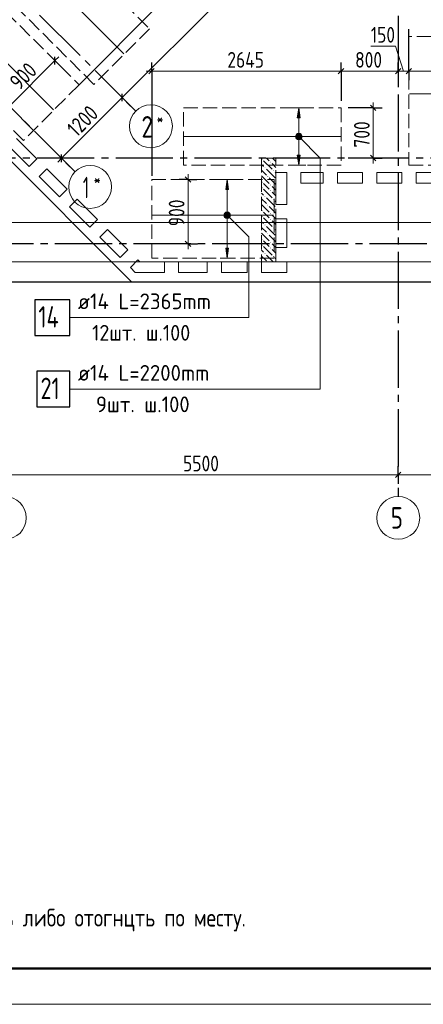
# Model space of a CAD drawing. Header units: millimetres. Extents: x 0 to 43617, y 0 to 59400.
# Tile 6 of 30: x 16532 to 22174, y 0 to 13764. Entities that reach past the tile are written whole.
import ezdxf

# ---------------------------------------------------------------- set-up
doc = ezdxf.new("R2010")
doc.units = ezdxf.units.MM
doc.linetypes.add('______2', pattern=[270, 200, -70])
doc.linetypes.add('______5', pattern=[1100, 800, -100, 100, -100])
for name, color, linetype, lineweight in [('Standard', 7, 'Continuous', 25), ('ДОП Верх по Х', 7, 'Continuous', 25), ('ЖБ Пилон', 180, 'Continuous', 25), ('Оси', 40, '______5', 18), ('Позиционная метка номер позиции', 7, 'Continuous', 13), ('Примечания', 7, 'Continuous', 25)]:
    doc.layers.add(name, color=color, linetype=linetype, lineweight=lineweight)
doc.layers.add('ЖБ Перекрытие верхний уровень', color=7, linetype='Continuous', lineweight=25, true_color=0xe0e0ff)
doc.styles.add('GOST 2.304-81', font='txt')
doc.styles.add('ISOCPEUR', font='txt')

msp = doc.modelspace()

# ---------------------------------------------------------------- hatches: boundary and pattern name
at = {"layer": 'ДОП Верх по Х', "linetype": 'Continuous', "lineweight": 13, "transparency": 33554687}
for points in [[(20453, 12390), (20433, 12530), (20413, 12390)], [(20395, 12130), (20470, 12130), (20465, 12149)], [(20395, 12130), (20465, 12149), (20401, 12149)], [(20401, 12111), (20470, 12130), (20395, 12130)], [(20401, 12149), (20465, 12149), (20452, 12162)], [(20401, 12149), (20452, 12162), (20414, 12162)], [(20401, 12111), (20465, 12111), (20470, 12130)], [(20414, 12162), (20452, 12162), (20433, 12168)], [(20414, 12098), (20465, 12111), (20401, 12111)], [(20414, 12098), (20452, 12098), (20465, 12111)], [(20452, 12098), (20414, 12098), (20433, 12093)], [(19453, 11390), (19433, 11530), (19413, 11390)], [(19395, 11030), (19470, 11030), (19465, 11049)], [(19395, 11030), (19465, 11049), (19401, 11049)], [(19401, 11011), (19470, 11030), (19395, 11030)], [(19401, 11049), (19465, 11049), (19452, 11062)], [(19401, 11049), (19452, 11062), (19414, 11062)], [(19401, 11011), (19465, 11011), (19470, 11030)], [(19414, 11062), (19452, 11062), (19433, 11068)], [(19414, 10998), (19465, 11011), (19401, 11011)], [(19414, 10998), (19452, 10998), (19465, 11011)], [(19452, 10998), (19414, 10998), (19433, 10993)]]:
    msp.add_hatch(color=7, dxfattribs=at).paths.add_polyline_path(points)
for points in [[(20453, 11870), (20433, 11730), (20413, 11870)], [(19453, 10570), (19433, 10430), (19413, 10570)]]:
    msp.add_hatch(color=7, dxfattribs=at).paths.add_polyline_path(points, flags=16)
at = {"layer": 'ЖБ Пилон', "linetype": 'Continuous', "lineweight": 18, "transparency": 33554687}
for points in [[(19914, 11813), (19921, 11820), (19927, 11813), (19921, 11807)], [(19954, 11693), (19961, 11700), (19967, 11693), (19961, 11687)], [(20034, 11773), (20041, 11780), (20047, 11773), (20041, 11767)], [(19994, 11573), (20001, 11580), (20007, 11573), (20001, 11567)], [(20074, 11653), (20081, 11660), (20087, 11653), (20081, 11647)], [(19914, 11493), (19921, 11500), (19927, 11493), (19921, 11487)], [(20034, 11453), (20041, 11460), (20047, 11453), (20041, 11447)], [(19914, 11413), (19921, 11420), (19927, 11413), (19921, 11407)], [(19954, 11293), (19961, 11300), (19967, 11293), (19961, 11287)], [(20034, 11373), (20041, 11380), (20047, 11373), (20041, 11367)], [(19994, 11173), (20001, 11180), (20007, 11173), (20001, 11167)], [(20074, 11253), (20081, 11260), (20087, 11253), (20081, 11247)], [(19914, 11093), (19921, 11100), (19927, 11093), (19921, 11087)], [(19914, 11013), (19921, 11020), (19927, 11013), (19921, 11007)], [(20034, 11053), (20041, 11060), (20047, 11053), (20041, 11047)], [(19954, 10893), (19961, 10900), (19967, 10893), (19961, 10887)], [(20034, 10973), (20041, 10980), (20047, 10973), (20041, 10967)], [(19994, 10773), (20001, 10780), (20007, 10773), (20001, 10767)], [(20074, 10853), (20081, 10860), (20087, 10853), (20081, 10847)], [(19914, 10693), (19921, 10700), (19927, 10693), (19921, 10687)], [(19914, 10613), (19921, 10620), (19927, 10613), (19921, 10607)], [(20034, 10653), (20041, 10660), (20047, 10653), (20041, 10647)], [(19954, 10493), (19961, 10500), (19967, 10493), (19961, 10487)], [(20034, 10573), (20041, 10580), (20047, 10573), (20041, 10567)], [(20074, 10453), (20081, 10460), (20087, 10453), (20081, 10447)]]:
    msp.add_hatch(color=7, dxfattribs=at).paths.add_polyline_path(points, flags=16)
at = {"layer": 'Позиционная метка номер позиции', "linetype": 'Continuous', "lineweight": 13, "transparency": 33554687}
for points in [[(20390, 12141), (20422, 12173), (20401, 12162)], [(20422, 12173), (20390, 12141), (20390, 12119)], [(20422, 12173), (20390, 12119), (20444, 12173)], [(20444, 12173), (20390, 12119), (20401, 12098)], [(20444, 12173), (20401, 12098), (20465, 12162)], [(20465, 12162), (20401, 12098), (20422, 12087)], [(20465, 12162), (20422, 12087), (20476, 12141)], [(20476, 12141), (20422, 12087), (20444, 12087)], [(20476, 12141), (20444, 12087), (20476, 12119)], [(20476, 12119), (20444, 12087), (20465, 12098)], [(19390, 11041), (19422, 11073), (19401, 11062)], [(19422, 11073), (19390, 11041), (19390, 11019)], [(19422, 11073), (19390, 11019), (19444, 11073)], [(19444, 11073), (19390, 11019), (19401, 10998)], [(19444, 11073), (19401, 10998), (19465, 11062)], [(19465, 11062), (19401, 10998), (19422, 10987)], [(19465, 11062), (19422, 10987), (19476, 11041)], [(19476, 11041), (19422, 10987), (19444, 10987)], [(19476, 11041), (19444, 10987), (19476, 11019)], [(19476, 11019), (19444, 10987), (19465, 10998)]]:
    msp.add_hatch(color=7, dxfattribs=at).paths.add_polyline_path(points)

# ---------------------------------------------------------------- linework, layer by layer
at = {"layer": 'Standard', "color": 7, "linetype": 'Continuous', "lineweight": 13, "transparency": 33554687}
for p, q in [((17964, 12676), (22638, 17350)), ((21784, 13393), (21440, 13393)), ((21899, 13043), (21784, 13393)), ((17024, 13192), (17077, 13245)), ((16387, 12556), (17024, 13192)), ((18377, 13043), (18302, 13043)), ((18377, 13043), (21024, 13043)), ((21024, 13043), (21824, 13043)), ((21824, 13043), (21974, 13043)), ((21974, 13043), (23074, 13043)), ((17116, 11827), (17964, 12676)), ((21475, 12530), (21475, 12605)), ((17116, 11827), (17063, 11774)), ((21475, 11830), (21475, 11755)), ((18885, 11530), (18885, 11605)), ((18885, 10630), (18885, 10555)), ((16324, 7400), (21824, 7400)), ((21824, 7400), (23074, 7400))]:
    msp.add_line(p, q, dxfattribs=at)
at = {"layer": 'Standard', "color": 251, "linetype": 'Continuous', "lineweight": -3, "true_color": 0x656565, "transparency": 33554687}
for p, q in [((18521, 14012), (17327, 12818)), ((17024, 13192), (16935, 13281)), ((17024, 13192), (17112, 13104)), ((17024, 13192), (17036, 13180)), ((18377, 13043), (18377, 13168)), ((21024, 13043), (21024, 13168)), ((21824, 13043), (21824, 13168)), ((21974, 13043), (21974, 13168)), ((18377, 13043), (18377, 12918)), ((18377, 13043), (18377, 11580)), ((21024, 13043), (21024, 12918)), ((21024, 13043), (21024, 12630)), ((21824, 13043), (21824, 12918)), ((21824, 13043), (21824, 13043)), ((21974, 13043), (21974, 12918)), ((17964, 12676), (17876, 12764)), ((17964, 12676), (18053, 12587)), ((17964, 12676), (18083, 12557)), ((16387, 12556), (16726, 12217)), ((21475, 12530), (21124, 12530)), ((21475, 12530), (21350, 12530)), ((21475, 12530), (21600, 12530)), ((17116, 11827), (17028, 11916)), ((17116, 11827), (17204, 11739)), ((17116, 11827), (17234, 11709)), ((21475, 11830), (21124, 11830)), ((21475, 11830), (21350, 11830)), ((21475, 11830), (21600, 11830)), ((18885, 11530), (18760, 11530)), ((18885, 11530), (19010, 11530)), ((18885, 11530), (18885, 11530)), ((18885, 10630), (18760, 10630)), ((18885, 10630), (19010, 10630)), ((18885, 10630), (19017, 10630)), ((21824, 7400), (21824, 7525)), ((21824, 7400), (21824, 7275)), ((21824, 7400), (21824, 7400))]:
    msp.add_line(p, q, dxfattribs=at)
at = {"layer": 'Standard', "color": 7, "linetype": 'Continuous', "lineweight": 25, "transparency": 33554687}
for p, q in [((17024, 13139), (17024, 13245)), ((18339, 13005), (18414, 13080)), ((20986, 13005), (21061, 13080)), ((21786, 13005), (21861, 13080)), ((21936, 13005), (22011, 13080)), ((17964, 12623), (17964, 12729)), ((21437, 12568), (21512, 12493)), ((17116, 11774), (17116, 11880)), ((21437, 11868), (21512, 11793)), ((18847, 11568), (18922, 11493)), ((18847, 10668), (18922, 10593)), ((21786, 7363), (21861, 7438))]:
    msp.add_line(p, q, dxfattribs=at)
at = {"layer": 'Standard', "color": 7, "linetype": 'Continuous', "lineweight": 13, "transparency": 33554687}
msp.add_lwpolyline([(0, 0), (42000, 0), (42000, 59400), (0, 59400), (0, 0)], close=True, dxfattribs=at)
for points in [[(42000, 59400), (0, 59400), (0, 0), (42000, 0), (42000, 59400)], [(42000, 59400), (0, 59400), (0, 0), (42000, 0), (42000, 59400)], [(7674, 10380), (33074, 10380), (33074, 57220), (7674, 57220), (7674, 10380)], [(21475, 12530), (21475, 11957), (21475, 11957), (21475, 11830)], [(18885, 11530), (18885, 10849), (18885, 10849), (18885, 10630)]]:
    msp.add_lwpolyline(points, dxfattribs=at)
at = {"layer": 'Standard', "color": 7, "linetype": 'Continuous', "lineweight": 50, "transparency": 33554687}
msp.add_lwpolyline([(2000, 58900), (41500, 58900), (41500, 500), (2000, 500), (2000, 58900)], close=True, dxfattribs=at)
at = {"layer": 'Standard', "color": 254, "linetype": 'Continuous', "lineweight": 13, "true_color": 0xc4c4ff, "transparency": 33554687}
msp.add_lwpolyline([(8224, 10930), (33143, 10930), (33143, 57289), (8224, 57289), (8224, 10930)], dxfattribs=at)
at = {"layer": 'Standard', "color": 7, "linetype": 'Continuous', "lineweight": 25, "transparency": 33554687}
msp.add_lwpolyline([(7394, 10100), (33074, 10100), (33074, 57220), (7394, 57220), (7394, 10100)], dxfattribs=at)
at = {"layer": 'Standard', "color": 251, "linetype": 'Continuous', "lineweight": -3, "true_color": 0x656565, "transparency": 33554687}
msp.add_lwpolyline([(21974, 13043), (21974, 13060), (21974, 13060), (21974, 13060), (21974, 13060), (21974, 13060), (21974, 13060), (21974, 13060), (21974, 13060), (21974, 13060), (21974, 13060), (21974, 13060), (21974, 13060), (21974, 13060), (21974, 13060), (21974, 13060), (21974, 13060), (21974, 13060), (21974, 13060), (21974, 13060), (21974, 13060), (21974, 13630)], dxfattribs=at)
at = {"layer": 'ДОП Верх по Х', "color": 7, "linetype": 'Continuous', "lineweight": 18, "transparency": 33554687}
for p, q in [((17988, 13289), (15735, 15542)), ((17004, 12505), (15803, 13706)), ((21980, 12730), (24168, 12730)), ((21017, 12130), (18831, 12130)), ((18384, 11030), (20082, 11030))]:
    msp.add_line(p, q, dxfattribs=at)
at = {"layer": 'ДОП Верх по Х', "color": 251, "linetype": 'Continuous', "lineweight": 13, "true_color": 0x494949, "transparency": 33554687}
for p, q in [((20433, 12530), (20333, 12530)), ((20433, 12530), (20413, 12390)), ((20453, 12390), (20433, 12530)), ((20433, 12530), (20533, 12530)), ((20433, 12530), (20433, 12530)), ((20413, 12390), (20453, 12390)), ((20433, 12160), (20433, 12390)), ((20395, 12130), (20395, 12130)), ((20470, 12130), (20470, 12130)), ((20433, 11870), (20433, 12100)), ((20433, 11730), (20413, 11870)), ((20413, 11870), (20453, 11870)), ((20453, 11870), (20433, 11730)), ((20433, 11730), (20333, 11730)), ((20433, 11730), (20533, 11730)), ((20433, 11730), (20433, 11730)), ((19433, 11530), (19333, 11530)), ((19433, 11530), (19413, 11390)), ((19453, 11390), (19433, 11530)), ((19433, 11530), (19533, 11530)), ((19433, 11530), (19433, 11530)), ((19413, 11390), (19453, 11390)), ((19433, 11060), (19433, 11390)), ((19395, 11030), (19395, 11030)), ((19470, 11030), (19470, 11030)), ((19433, 10570), (19433, 11000)), ((19433, 10430), (19413, 10570)), ((19413, 10570), (19453, 10570)), ((19453, 10570), (19433, 10430)), ((19433, 10430), (19333, 10430)), ((19433, 10430), (19533, 10430)), ((19433, 10430), (19433, 10430))]:
    msp.add_line(p, q, dxfattribs=at)
at = {"layer": 'ДОП Верх по Х', "color": 7, "linetype": 'Continuous', "lineweight": 13, "transparency": 33554687}
for p, q in [((17325, 9600), (19433, 9600)), ((17325, 8600), (19433, 8600))]:
    msp.add_line(p, q, dxfattribs=at)
at = {"layer": 'ДОП Верх по Х', "color": 7, "linetype": 'Continuous', "lineweight": 25, "transparency": 33554687}
for points in [[(16743, 9350), (17233, 9350), (17233, 9850), (16743, 9850), (16743, 9350)], [(16773, 8350), (17233, 8350), (17233, 8850), (16773, 8850), (16773, 8350)]]:
    msp.add_lwpolyline(points, dxfattribs=at)
at = {"layer": 'ДОП Верх по Х', "color": 251, "linetype": 'Continuous', "lineweight": 13, "true_color": 0x494949, "transparency": 33554687}
for centre in [(20433, 12130), (19433, 11030)]:
    msp.add_circle(centre, 37.5, dxfattribs=at)
at = {"layer": 'ЖБ Перекрытие верхний уровень', "color": 7, "linetype": 'Continuous', "lineweight": 18, "transparency": 33554687}
for p, q in [((15264, 12929), (18094, 10100)), ((16664, 11713), (16382, 11996)), ((16488, 12102), (16771, 11819)), ((16771, 11819), (16664, 11713)), ((16806, 11571), (16912, 11678)), ((17089, 11289), (16806, 11571)), ((16912, 11678), (17195, 11395)), ((20114, 11180), (20114, 11630)), ((20114, 11630), (20264, 11630)), ((20264, 11630), (20264, 11180)), ((20464, 11480), (20464, 11630)), ((20464, 11630), (20774, 11630)), ((20774, 11630), (20774, 11480)), ((20974, 11480), (20974, 11630)), ((20974, 11630), (21324, 11630)), ((21324, 11630), (21324, 11480)), ((21524, 11480), (21524, 11630)), ((21524, 11630), (21874, 11630)), ((21874, 11630), (21874, 11480)), ((22074, 11480), (22074, 11630)), ((22074, 11630), (22424, 11630)), ((20774, 11480), (20464, 11480)), ((21324, 11480), (20974, 11480)), ((21874, 11480), (21524, 11480)), ((22424, 11480), (22074, 11480)), ((17195, 11395), (17089, 11289)), ((17230, 11147), (17336, 11253)), ((17336, 11253), (17619, 10970)), ((20264, 11180), (20114, 11180)), ((17513, 10864), (17230, 11147)), ((17619, 10970), (17513, 10864)), ((20114, 10580), (20114, 10980)), ((20114, 10980), (20264, 10980)), ((20264, 10980), (20264, 10580)), ((17654, 10723), (17760, 10829)), ((17760, 10829), (18043, 10546)), ((17937, 10440), (17654, 10723)), ((18043, 10546), (17937, 10440)), ((20264, 10580), (20114, 10580)), ((18079, 10299), (18185, 10405)), ((18185, 10405), (18210, 10380)), ((18210, 10380), (18554, 10380)), ((18554, 10380), (18554, 10230)), ((18754, 10230), (18754, 10380)), ((18754, 10380), (19154, 10380)), ((19154, 10380), (19154, 10230)), ((19354, 10230), (19354, 10380)), ((19354, 10380), (19714, 10380)), ((19714, 10380), (19714, 10230)), ((19914, 10230), (19914, 10380)), ((19914, 10380), (20264, 10380)), ((20264, 10380), (20264, 10230)), ((18147, 10230), (18079, 10299)), ((18554, 10230), (18147, 10230)), ((19154, 10230), (18754, 10230)), ((19714, 10230), (19354, 10230)), ((20264, 10230), (19914, 10230)), ((18094, 10100), (33074, 10100))]:
    msp.add_line(p, q, dxfattribs=at)
at = {"layer": 'ЖБ Пилон', "color": 253, "linetype": '______2', "lineweight": 13, "true_color": 0xa0a0a0, "transparency": 33554687}
for p, q in [((19914, 11830), (19914, 10380)), ((20114, 11830), (19914, 11830)), ((20114, 10380), (20114, 11830)), ((19914, 10380), (20114, 10380))]:
    msp.add_line(p, q, dxfattribs=at)
at = {"layer": 'ЖБ Пилон', "color": 9, "linetype": 'Continuous', "lineweight": 18, "true_color": 0xc7c7c7, "transparency": 33554687}
for p, q in [((19914, 11740), (19941, 11713)), ((19941, 11793), (20061, 11673)), ((20021, 11793), (19984, 11830)), ((20061, 11753), (20114, 11700)), ((20064, 11830), (20114, 11780)), ((19914, 11660), (19981, 11593)), ((19914, 11580), (20021, 11473)), ((19981, 11673), (20101, 11553)), ((20114, 11620), (20101, 11633)), ((19981, 11433), (19941, 11473)), ((20021, 11393), (19981, 11433)), ((20114, 11460), (20021, 11553)), ((20061, 11433), (20114, 11380)), ((19914, 11340), (19941, 11313)), ((19941, 11393), (20061, 11273)), ((20061, 11353), (20114, 11300)), ((19914, 11260), (19981, 11193)), ((19914, 11180), (20021, 11073)), ((19981, 11273), (20101, 11153)), ((20114, 11060), (20021, 11153)), ((20114, 11220), (20101, 11233)), ((19981, 11033), (19941, 11073)), ((20021, 10993), (19981, 11033)), ((20061, 11033), (20114, 10980)), ((19914, 10940), (19941, 10913)), ((19941, 10993), (20061, 10873)), ((20061, 10953), (20114, 10900)), ((19914, 10860), (19981, 10793)), ((19914, 10780), (20021, 10673)), ((19981, 10873), (20101, 10753)), ((20114, 10660), (20021, 10753)), ((20114, 10820), (20101, 10833)), ((19981, 10633), (19941, 10673)), ((20021, 10593), (19981, 10633)), ((20061, 10633), (20114, 10580)), ((19914, 10540), (19941, 10513)), ((19941, 10593), (20061, 10473)), ((19981, 10473), (20074, 10380)), ((20061, 10553), (20114, 10500)), ((19914, 10460), (19981, 10393)), ((19914, 10380), (19914, 10380)), ((20114, 10420), (20101, 10433))]:
    msp.add_line(p, q, dxfattribs=at)
at = {"layer": 'Оси', "color": 8, "linetype": '______5', "lineweight": -3, "transparency": 33554687}
for p, q in [((21824, 57820), (21824, 7100)), ((17305, 11638), (7992, 20951)), ((18154, 12486), (11320, 19320)), ((34074, 11830), (3600, 11830)), ((33224, 10630), (3600, 10630))]:
    msp.add_line(p, q, dxfattribs=at)
at = {"layer": 'Оси', "color": 7, "linetype": 'Continuous', "lineweight": 13, "transparency": 33554687}
for centre in [(18366, 12274), (17517, 11426), (16324, 6800), (21824, 6800)]:
    msp.add_circle(centre, 300, dxfattribs=at)
at = {"layer": 'Позиционная метка номер позиции', "color": 7, "linetype": 'Continuous', "lineweight": 13, "transparency": 33554687}
for p, q in [((20401, 12162), (20401, 12162)), ((20465, 12162), (20465, 12162)), ((20401, 12098), (20401, 12098)), ((20465, 12098), (20465, 12098)), ((19401, 11062), (19401, 11062)), ((19465, 11062), (19465, 11062)), ((19401, 10998), (19401, 10998)), ((19465, 10998), (19465, 10998))]:
    msp.add_line(p, q, dxfattribs=at)
for points in [[(20433, 12130), (20733, 11830), (20733, 8600), (17233, 8600)], [(19433, 11030), (19733, 10730), (19733, 9600), (17233, 9600)]]:
    msp.add_lwpolyline(points, dxfattribs=at)
for centre in [(20433, 12130), (19433, 11030)]:
    msp.add_circle(centre, 45, dxfattribs=at)
at = {"layer": 'Примечания', "color": 7, "linetype": '______2', "lineweight": 18, "transparency": 33554687}
for p, q in [((16083, 15900), (18346, 13637)), ((17568, 12860), (15306, 15122)), ((16152, 14064), (17362, 12854)), ((18346, 13637), (17568, 12860)), ((24174, 13530), (21974, 13530)), ((21974, 13530), (21974, 11730)), ((16585, 12076), (15374, 13286)), ((17362, 12854), (16585, 12076)), ((18824, 12530), (21024, 12530)), ((18824, 11730), (18824, 12530)), ((21024, 12530), (21024, 11730)), ((21024, 11730), (18824, 11730)), ((21974, 11730), (24174, 11730)), ((18377, 11530), (20089, 11530)), ((18377, 10430), (18377, 11530)), ((20089, 11530), (20089, 10430)), ((20089, 10430), (18377, 10430))]:
    msp.add_line(p, q, dxfattribs=at)

# ---------------------------------------------------------------- texts
at = {"layer": 'Standard', "color": 7, "linetype": 'Continuous', "lineweight": 25, "transparency": 33554687, "char_height": 220, "attachment_point": 7, "style": 'GOST 2.304-81'}
for s, insert, width in [('150', (21440, 13443), 469.51), ('2645', (19435, 13093), 657.05), ('800', (21221, 13093), 531.97), ('5500', (18816, 7450), 641.48)]:
    msp.add_mtext(s, dxfattribs=dict(at, insert=insert, width=width))
for s, insert, width, rotation in [('900', (16526, 12766), 531.97, 45), ('1200', (17328, 12110), 625.74, 45), ('700', (21425, 11977), 531.96, 90), ('900', (18835, 10877), 531.96, 90)]:
    msp.add_mtext(s, dxfattribs=dict(at, insert=insert, width=width, rotation=rotation))
at = {"layer": 'Standard', "color": 7, "linetype": 'Continuous', "lineweight": 13, "transparency": 33554687, "insert": (3000, 2467), "char_height": 250, "width": 20566.88, "attachment_point": 1, "line_spacing_factor": 0.903614}
msp.add_mtext('\\A1;{\\fGOST 2.304-81|i0|b0;\\H250.000000;\\W1.000000;\\C7;1. Общие указания см. листы КЖ5.2-1. Ведомость расхода стали см. лист КЖ5.2-15.}\\P{\\fGOST 2.304-81|i0|b0;\\H250.000000;\\W1.000000;\\C7;2. Спецификацию элементов, ведомость деталей см. листы КЖ5.2-14...15.}\\P{\\fGOST 2.304-81|i0|b0;\\H250.000000;\\W1.000000;\\C7;3. Сечения по плите перекрытия см. лист КЖ5.2-23. Детали плана см. лист КЖ5.2-46...47.}\\P{\\fGOST 2.304-81|i0|b0;\\H250.000000;\\W1.000000;\\C7;4. В местах попадания отверстий в зону дополнительного армирования, стержни арматуры раздвинуть либо отогнцть по месту.}\\P', dxfattribs=at)
at = {"layer": 'ДОП Верх по Х', "color": 7, "linetype": 'Continuous', "lineweight": 13, "transparency": 33554687, "attachment_point": 7, "style": 'ISOCPEUR'}
for s, insert, char_height, width in [('\\W0.96;ø14 L=2365mm ', (17345, 9717), 220, 2172.62), ('\\W0.76;14', (16793, 9460), 300, 504.57), ('\\W0.93;12шт. ш.100 ', (17543, 9277), 220, 1773.34), ('\\W0.96;ø14 L=2200mm ', (17345, 8717), 220, 2172.62), ('\\W0.75;21', (16823, 8460), 300, 472.28), ('\\W0.95;9шт. ш.100 ', (17598, 8277), 220, 1665.53)]:
    msp.add_mtext(s, dxfattribs=dict(at, insert=insert, char_height=char_height, width=width))
at = {"layer": 'Оси', "color": 7, "linetype": 'Continuous', "lineweight": 25, "transparency": 33554687, "attachment_point": 7, "style": 'ISOCPEUR'}
for s, insert, char_height, width in [('\\W0.78;2', (18234, 12117), 300, 326.41), ('\\W0.80;*', (18444, 12292), 180, 215.89), ('\\W0.56;1', (17416, 11268), 300, 233.32), ('\\W0.80;*', (17566, 11443), 180, 215.91), ('\\W0.78;5', (21719, 6650), 300, 326.41)]:
    msp.add_mtext(s, dxfattribs=dict(at, insert=insert, char_height=char_height, width=width))

doc.saveas('drawing.dxf')
